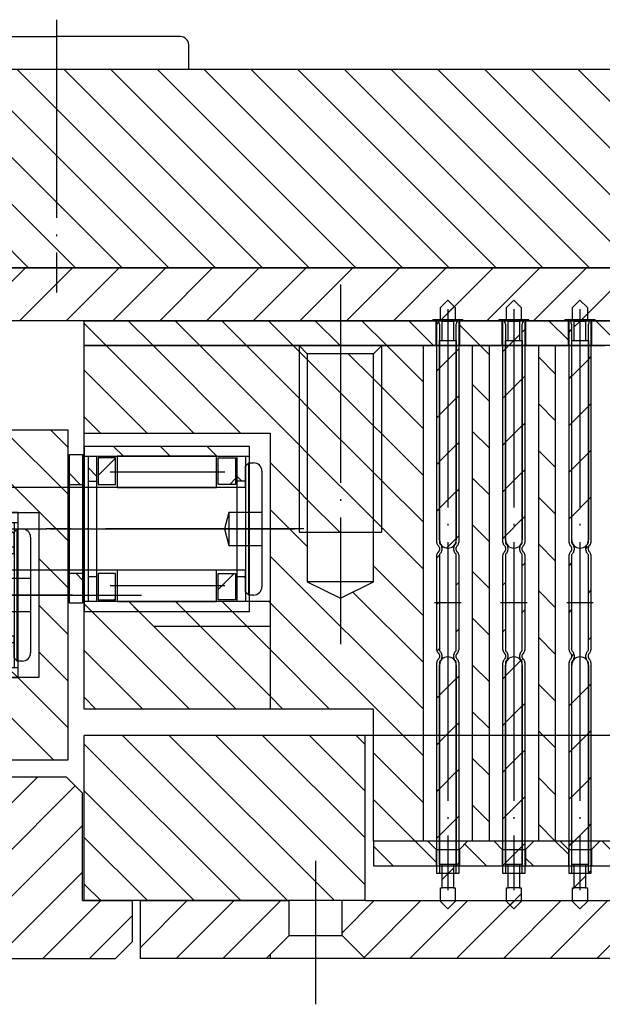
# Model space of a CAD drawing. Extents: x -1765 to 4890, y -3481 to 1222.
# Tile 57 of 98: x 2521 to 2556, y -2498 to -2439. Entities that reach past the tile are written whole.
import ezdxf

# ---------------------------------------------------------------- set-up
doc = ezdxf.new("R2010")
doc.units = 0
doc.linetypes.add('DASHED', pattern=[15, 7, -8])
doc.linetypes.add('DOT_CENTER', pattern=[14, 12, -1, 0, -1])
doc.layers.get('0').update_dxf_attribs({"linetype": 'CONTINUOUS'})
doc.layers.add('1', color=7, linetype='CONTINUOUS')
pattern_1 = [(135, (1e-14, 0), (-1.4142136, -1.4142136), [])]
pattern_2 = [(45, (1e-14, 0), (-1.4142136, 1.4142136), [])]
pattern_3 = [(45, (0, 0), (-1.4142136, 1.4142136), [])]
pattern_4 = [(135, (172.8809, 252.1394), (-1.4142136, -1.4142136), [])]
pattern_5 = [(135, (0, 0), (-1.4142136, -1.4142136), [])]
pattern_6 = [(135, (189.2647, 256.1394), (-1.4142136, -1.4142136), [])]

# ---------------------------------------------------------------- blocks, each defined once
blk = doc.blocks.new('BEARING1_T__S__24', base_point=(276.807, -508.984))
at = {"layer": '1', "linetype": 'CONTINUOUS'}
h = blk.add_hatch(dxfattribs=at)
h.set_pattern_fill('USER', color=1, scale=2, angle=45, pattern_type=0)
h.set_pattern_definition(pattern_2)
h.paths.add_polyline_path([(300.089, -498.984), (290.089, -498.984), (290.089, -499.584), (290.339, -499.584), (290.839, -499.584), (292.089, -499.584), (298.089, -499.584), (299.339, -499.584), (299.839, -499.584), (300.089, -499.584)])
h = blk.add_hatch(dxfattribs=at)
h.set_pattern_fill('USER', color=1, scale=2, angle=45, pattern_type=0)
h.set_pattern_definition(pattern_3)
h.paths.add_polyline_path([(290.839, -499.584), (290.839, -501.084), (290.339, -501.084), (290.339, -499.584)])
h = blk.add_hatch(dxfattribs=at)
h.set_pattern_fill('USER', color=1, scale=2, angle=135, pattern_type=0)
h.set_pattern_definition(pattern_1)
h.paths.add_polyline_path([(291.989, -499.684), (290.939, -499.684), (290.939, -501.284), (291.989, -501.284)])
h = blk.add_hatch(dxfattribs=at)
h.set_pattern_fill('USER', color=1, scale=2, angle=135, pattern_type=0)
h.set_pattern_definition(pattern_1)
h.paths.add_polyline_path([(299.239, -499.684), (298.189, -499.684), (298.189, -501.284), (299.239, -501.284)])
h = blk.add_hatch(dxfattribs=at)
h.set_pattern_fill('USER', color=1, scale=2, angle=45, pattern_type=0)
h.set_pattern_definition(pattern_2)
h.paths.add_polyline_path([(299.839, -499.584), (299.339, -499.584), (299.339, -501.084), (299.839, -501.084)])
h = blk.add_hatch(dxfattribs=at)
h.set_pattern_fill('USER', color=1, scale=2, angle=45, pattern_type=0)
h.set_pattern_definition(pattern_3)
h.paths.add_polyline_path([(290.839, -506.884), (290.839, -508.384), (290.339, -508.384), (290.339, -506.884)])
h = blk.add_hatch(dxfattribs=at)
h.set_pattern_fill('USER', color=1, scale=2, angle=135, pattern_type=0)
h.set_pattern_definition(pattern_1)
h.paths.add_polyline_path([(291.989, -506.684), (290.939, -506.684), (290.939, -508.284), (291.989, -508.284)])
h = blk.add_hatch(dxfattribs=at)
h.set_pattern_fill('USER', color=1, scale=2, angle=135, pattern_type=0)
h.set_pattern_definition(pattern_1)
h.paths.add_polyline_path([(299.239, -506.684), (298.189, -506.684), (298.189, -508.284), (299.239, -508.284)])
h = blk.add_hatch(dxfattribs=at)
h.set_pattern_fill('USER', color=1, scale=2, angle=45, pattern_type=0)
h.set_pattern_definition(pattern_2)
h.paths.add_polyline_path([(299.839, -506.884), (299.339, -506.884), (299.339, -508.384), (299.839, -508.384)])
h = blk.add_hatch(dxfattribs=at)
h.set_pattern_fill('USER', color=1, scale=2, angle=45, pattern_type=0)
h.set_pattern_definition(pattern_2)
h.paths.add_polyline_path([(298.089, -508.384), (292.089, -508.384), (290.839, -508.384), (290.339, -508.384), (290.089, -508.384), (290.089, -508.984), (300.089, -508.984), (300.089, -508.384), (299.839, -508.384), (299.339, -508.384)])
at = {"layer": '1', "color": 1, "linetype": 'CONTINUOUS'}
for p, q in [((290.089, -498.984), (300.089, -498.984)), ((290.089, -499.584), (290.089, -498.984)), ((300.089, -498.984), (300.089, -499.584)), ((290.089, -508.384), (290.089, -499.584)), ((290.339, -499.584), (290.089, -499.584)), ((290.339, -499.584), (290.339, -501.084)), ((290.839, -499.584), (290.339, -499.584)), ((290.839, -501.084), (290.839, -499.584)), ((292.089, -499.584), (290.839, -499.584)), ((290.939, -499.684), (290.939, -501.284)), ((291.989, -499.684), (290.939, -499.684)), ((291.989, -501.284), (291.989, -499.684)), ((292.089, -499.584), (298.089, -499.584)), ((292.089, -501.484), (292.089, -499.584)), ((298.089, -499.584), (292.089, -499.584)), ((299.339, -499.584), (298.089, -499.584)), ((298.089, -499.584), (298.089, -501.484)), ((298.189, -499.684), (299.239, -499.684)), ((298.189, -501.284), (298.189, -499.684)), ((299.239, -499.684), (299.239, -501.284)), ((299.839, -499.584), (299.339, -499.584)), ((299.339, -499.584), (299.339, -501.084)), ((299.839, -501.084), (299.839, -499.584)), ((300.089, -499.584), (299.839, -499.584)), ((300.089, -499.584), (300.089, -508.384)), ((290.339, -501.084), (290.839, -501.084)), ((290.339, -501.084), (290.339, -506.884)), ((290.839, -506.884), (290.839, -501.084)), ((299.339, -501.084), (299.339, -506.884)), ((299.839, -501.084), (299.339, -501.084)), ((299.839, -506.884), (299.839, -501.084)), ((290.939, -501.284), (291.989, -501.284)), ((298.089, -501.484), (292.089, -501.484)), ((299.239, -501.284), (298.189, -501.284)), ((292.089, -506.484), (298.089, -506.484)), ((292.089, -508.384), (292.089, -506.484)), ((298.089, -506.484), (298.089, -508.384)), ((290.339, -506.884), (290.839, -506.884)), ((290.339, -506.884), (290.339, -508.384)), ((290.839, -508.384), (290.839, -506.884)), ((290.939, -506.684), (290.939, -508.284)), ((291.989, -506.684), (290.939, -506.684)), ((291.989, -508.284), (291.989, -506.684)), ((298.189, -508.284), (298.189, -506.684)), ((298.189, -506.684), (299.239, -506.684)), ((299.239, -506.684), (299.239, -508.284)), ((299.339, -506.884), (299.339, -508.384)), ((299.339, -506.884), (299.839, -506.884)), ((299.839, -508.384), (299.839, -506.884)), ((290.939, -508.284), (291.989, -508.284)), ((299.239, -508.284), (298.189, -508.284)), ((290.089, -508.984), (290.089, -508.384)), ((290.089, -508.384), (290.339, -508.384)), ((290.339, -508.384), (290.839, -508.384)), ((290.839, -508.384), (292.089, -508.384)), ((298.089, -508.384), (292.089, -508.384)), ((292.089, -508.384), (298.089, -508.384)), ((298.089, -508.384), (299.339, -508.384)), ((299.339, -508.384), (299.839, -508.384)), ((299.839, -508.384), (300.089, -508.384)), ((300.089, -508.384), (300.089, -508.984)), ((300.089, -508.984), (290.089, -508.984))]:
    blk.add_line(p, q, dxfattribs=at)
at = {"layer": '1', "color": 1, "linetype": 'DOT_CENTER'}
for p, q in [((298.522, -500.534), (291.588, -500.534)), ((286.807, -503.984), (302.397, -503.984)), ((291.588, -507.434), (298.522, -507.434))]:
    blk.add_line(p, q, dxfattribs=at)
blk = doc.blocks.new('WASHER_CAMROLL__25', base_point=(2508.905, -2478.051))
at = {"layer": '1', "linetype": 'CONTINUOUS'}
h = blk.add_hatch(dxfattribs=at)
h.set_pattern_fill('USER', color=6, scale=2, angle=135, pattern_type=0)
h.set_pattern_definition(pattern_4)
h.paths.add_polyline_path([(2510.9, -2469.051), (2510.1, -2469.051), (2510.1, -2470.851), (2510.9, -2470.851)])
h = blk.add_hatch(dxfattribs=at)
h.set_pattern_fill('USER', color=6, scale=2, angle=135, pattern_type=0)
h.set_pattern_definition(pattern_4)
h.paths.add_polyline_path([(2510.9, -2476.251), (2510.1, -2476.251), (2510.1, -2478.051), (2510.9, -2478.051)])
at = {"layer": '1', "color": 6, "linetype": 'CONTINUOUS'}
for p, q in [((2510.1, -2470.851), (2510.1, -2469.051)), ((2510.1, -2469.051), (2510.9, -2469.051)), ((2510.9, -2469.051), (2510.9, -2470.851)), ((2510.1, -2476.251), (2510.1, -2470.851)), ((2510.1, -2470.851), (2510.9, -2470.851)), ((2510.9, -2470.851), (2510.9, -2476.251)), ((2510.9, -2476.251), (2510.1, -2476.251)), ((2510.1, -2478.051), (2510.1, -2476.251)), ((2510.9, -2476.251), (2510.9, -2478.051)), ((2510.9, -2478.051), (2510.1, -2478.051))]:
    blk.add_line(p, q, dxfattribs=at)
at = {"layer": '1', "color": 6, "linetype": 'DOT_CENTER'}
blk.add_line((2508.905, -2473.551), (2512.197, -2473.551), dxfattribs=at)
blk = doc.blocks.new('SHAFT_CAMROLL__26', base_point=(2496.478, -2477.551))
at = {"layer": '1', "color": 3, "linetype": 'CONTINUOUS'}
for p, q in [((2520.95, -2469.551), (2520.75, -2469.751)), ((2520.95, -2477.551), (2520.95, -2469.551)), ((2520.95, -2469.551), (2521.25, -2469.551)), ((2520.75, -2471.051), (2520.75, -2469.751)), ((2521.75, -2470.051), (2521.75, -2472.551)), ((2498.25, -2471.051), (2497.75, -2471.551)), ((2498.25, -2471.051), (2498.25, -2476.051)), ((2520.75, -2471.051), (2498.25, -2471.051)), ((2520.75, -2471.051), (2520.75, -2476.051)), ((2497.75, -2475.551), (2497.75, -2471.551)), ((2521.75, -2472.551), (2521.75, -2477.051)), ((2498.25, -2476.051), (2497.75, -2475.551)), ((2520.75, -2476.051), (2498.25, -2476.051)), ((2520.75, -2477.351), (2520.75, -2476.051)), ((2520.75, -2477.351), (2520.95, -2477.551)), ((2521.25, -2477.551), (2520.95, -2477.551))]:
    blk.add_line(p, q, dxfattribs=at)
at = {"layer": '1', "color": 3, "linetype": 'DASHED'}
for p, q in [((2519.75, -2472.551), (2519.482, -2473.551)), ((2519.75, -2472.551), (2519.75, -2473.551)), ((2521.75, -2472.551), (2519.75, -2472.551)), ((2519.482, -2473.551), (2519.75, -2474.551)), ((2519.75, -2473.551), (2519.75, -2474.551)), ((2519.75, -2474.551), (2521.75, -2474.551))]:
    blk.add_line(p, q, dxfattribs=at)
at = {"layer": '1', "color": 3, "linetype": 'DOT_CENTER'}
for p, q in [((2496.478, -2473.551), (2519.482, -2473.551)), ((2519.482, -2473.551), (2519.75, -2473.551)), ((2519.75, -2473.551), (2523.744, -2473.551))]:
    blk.add_line(p, q, dxfattribs=at)
at = {"layer": '1', "color": 3, "linetype": 'CONTINUOUS'}
for centre, start, end in [((2521.25, -2470.051), 0, 90), ((2521.25, -2477.051), -90, 0)]:
    blk.add_arc(centre, 0.5, start, end, dxfattribs=at)
at = {"layer": '1', "yscale": -1, "rotation": 180}
blk.add_blockref('BEARING1_T__S__24', (2534.283, -2478.551), dxfattribs=at)
at = {"layer": '1'}
blk.add_blockref('WASHER_CAMROLL__25', (2508.905, -2478.051), dxfattribs=at)
blk = doc.blocks.new('CAMROLL_ASSY__27', base_point=(2504.478, -2480.051))
at = {"layer": '1'}
blk.add_blockref('SHAFT_CAMROLL__26', (2496.478, -2477.551), dxfattribs=at)
blk = doc.blocks.new('WASHER_CAMROLL__30', base_point=(2522.905, -2474.051))
at = {"layer": '1', "linetype": 'CONTINUOUS'}
h = blk.add_hatch(dxfattribs=at)
h.set_pattern_fill('USER', color=6, scale=2, angle=135, pattern_type=0)
h.set_pattern_definition(pattern_6)
h.paths.add_polyline_path([(2524.9, -2465.051), (2524.1, -2465.051), (2524.1, -2466.851), (2524.9, -2466.851)])
h = blk.add_hatch(dxfattribs=at)
h.set_pattern_fill('USER', color=6, scale=2, angle=135, pattern_type=0)
h.set_pattern_definition(pattern_6)
h.paths.add_polyline_path([(2524.9, -2472.251), (2524.1, -2472.251), (2524.1, -2474.051), (2524.9, -2474.051)])
at = {"layer": '1', "color": 6, "linetype": 'CONTINUOUS'}
for p, q in [((2524.1, -2466.851), (2524.1, -2465.051)), ((2524.1, -2465.051), (2524.9, -2465.051)), ((2524.9, -2465.051), (2524.9, -2466.851)), ((2524.1, -2472.251), (2524.1, -2466.851)), ((2524.1, -2466.851), (2524.9, -2466.851)), ((2524.9, -2466.851), (2524.9, -2472.251)), ((2524.9, -2472.251), (2524.1, -2472.251)), ((2524.1, -2474.051), (2524.1, -2472.251)), ((2524.9, -2472.251), (2524.9, -2474.051)), ((2524.9, -2474.051), (2524.1, -2474.051))]:
    blk.add_line(p, q, dxfattribs=at)
at = {"layer": '1', "color": 6, "linetype": 'DOT_CENTER'}
blk.add_line((2522.905, -2469.551), (2526.197, -2469.551), dxfattribs=at)
blk = doc.blocks.new('SHAFT_CAMROLL__31', base_point=(2510.478, -2473.551))
at = {"layer": '1', "color": 3, "linetype": 'CONTINUOUS'}
for p, q in [((2534.95, -2465.551), (2534.75, -2465.751)), ((2534.95, -2473.551), (2534.95, -2465.551)), ((2534.95, -2465.551), (2535.25, -2465.551)), ((2534.75, -2467.051), (2534.75, -2465.751)), ((2535.75, -2466.051), (2535.75, -2468.551)), ((2512.25, -2467.051), (2511.75, -2467.551)), ((2512.25, -2467.051), (2512.25, -2472.051)), ((2534.75, -2467.051), (2512.25, -2467.051)), ((2534.75, -2467.051), (2534.75, -2472.051)), ((2511.75, -2471.551), (2511.75, -2467.551)), ((2535.75, -2468.551), (2535.75, -2473.051)), ((2512.25, -2472.051), (2511.75, -2471.551)), ((2534.75, -2472.051), (2512.25, -2472.051)), ((2534.75, -2473.351), (2534.75, -2472.051)), ((2534.75, -2473.351), (2534.95, -2473.551)), ((2535.25, -2473.551), (2534.95, -2473.551))]:
    blk.add_line(p, q, dxfattribs=at)
at = {"layer": '1', "color": 3, "linetype": 'DASHED'}
for p, q in [((2533.75, -2468.551), (2533.482, -2469.551)), ((2533.75, -2468.551), (2533.75, -2469.551)), ((2535.75, -2468.551), (2533.75, -2468.551)), ((2533.482, -2469.551), (2533.75, -2470.551)), ((2533.75, -2469.551), (2533.75, -2470.551)), ((2533.75, -2470.551), (2535.75, -2470.551))]:
    blk.add_line(p, q, dxfattribs=at)
at = {"layer": '1', "color": 3, "linetype": 'DOT_CENTER'}
for p, q in [((2510.728, -2469.551), (2533.482, -2469.551)), ((2533.482, -2469.551), (2533.75, -2469.551)), ((2533.75, -2469.551), (2537.744, -2469.551))]:
    blk.add_line(p, q, dxfattribs=at)
at = {"layer": '1', "color": 3, "linetype": 'CONTINUOUS'}
for centre, start, end in [((2535.25, -2466.051), 0, 90), ((2535.25, -2473.051), -90, 0)]:
    blk.add_arc(centre, 0.5, start, end, dxfattribs=at)
at = {"layer": '1', "yscale": -1, "rotation": 180}
blk.add_blockref('BEARING1_T__S__24', (2548.283, -2474.551), dxfattribs=at)
at = {"layer": '1'}
blk.add_blockref('WASHER_CAMROLL__30', (2522.905, -2474.051), dxfattribs=at)
blk = doc.blocks.new('CAMROLL_ASSY__32', base_point=(2518.478, -2476.051))
at = {"layer": '1'}
blk.add_blockref('SHAFT_CAMROLL__31', (2510.478, -2473.551), dxfattribs=at)
blk = doc.blocks.new('LOCKRING_S', base_point=(2410.704, -2483.551))
at = {"layer": '1', "linetype": 'CONTINUOUS'}
h = blk.add_hatch(dxfattribs=at)
h.set_pattern_fill('USER', color=2, scale=2, angle=135, pattern_type=0)
h.set_pattern_definition(pattern_5)
h.paths.add_polyline_path([(2524, -2463.551), (2511, -2463.551), (2511, -2468.551), (2522.25, -2468.551), (2522.25, -2478.551), (2511, -2478.551), (2511, -2483.551), (2524, -2483.551)])
at = {"layer": '1', "color": 2, "linetype": 'CONTINUOUS'}
for p, q in [((2511, -2463.551), (2524, -2463.551)), ((2524, -2463.551), (2524, -2483.551)), ((2511, -2468.551), (2522.25, -2468.551)), ((2522.25, -2468.551), (2522.25, -2478.551)), ((2522.25, -2478.551), (2511, -2478.551)), ((2524, -2483.551), (2511, -2483.551))]:
    blk.add_line(p, q, dxfattribs=at)
at = {"layer": '1', "color": 2, "linetype": 'DOT_CENTER'}
blk.add_line((2507.228, -2473.551), (2528.455, -2473.551), dxfattribs=at)
at = {"layer": '1'}
blk.add_blockref('CAMROLL_ASSY__32', (2518.478, -2476.051), dxfattribs=at)
blk = doc.blocks.new('PC_S', base_point=(2530, -2495.051))
at = {"layer": '1', "linetype": 'CONTINUOUS'}
h = blk.add_hatch(dxfattribs=at)
h.set_pattern_fill('USER', color=1, scale=2, angle=45, pattern_type=0)
h.set_pattern_definition(pattern_3)
h.paths.add_polyline_path([(2537.4, -2492.051), (2537.4, -2494.151), (2536.25, -2495.301), (2536, -2495.551), (2528.4, -2495.551), (2528.4, -2492.051)])
h = blk.add_hatch(dxfattribs=at)
h.set_pattern_fill('USER', color=1, scale=2, angle=45, pattern_type=0)
h.set_pattern_definition(pattern_3)
h.paths.add_polyline_path([(2561.4, -2492.051), (2561.4, -2494.151), (2560, -2495.551), (2542, -2495.551), (2540.6, -2494.151), (2540.6, -2492.051), (2542, -2492.051)])
at = {"layer": '1', "color": 1, "linetype": 'DOT_CENTER'}
blk.add_line((2539, -2489.642), (2539, -2498.324), dxfattribs=at)
at = {"layer": '1', "color": 1, "linetype": 'CONTINUOUS'}
for p, q in [((2528.4, -2492.051), (2537.4, -2492.051)), ((2528.4, -2495.551), (2528.4, -2492.051)), ((2540.6, -2492.051), (2537.4, -2492.051)), ((2537.4, -2494.151), (2537.4, -2492.051)), ((2542, -2492.051), (2540.6, -2492.051)), ((2540.6, -2494.151), (2540.6, -2492.051)), ((2542, -2492.051), (2561.4, -2492.051)), ((2536.25, -2495.301), (2537.4, -2494.151)), ((2537.4, -2494.151), (2540.6, -2494.151)), ((2540.6, -2494.151), (2542, -2495.551)), ((2536, -2495.551), (2536.25, -2495.301)), ((2536.25, -2495.301), (2536.25, -2495.551)), ((2536, -2495.551), (2528.4, -2495.551)), ((2536.25, -2495.551), (2536, -2495.551)), ((2542, -2495.551), (2536.25, -2495.551)), ((2560, -2495.551), (2542, -2495.551))]:
    blk.add_line(p, q, dxfattribs=at)
blk = doc.blocks.new('PC_STIFF_S__33', base_point=(2525, -2501.758))
at = {"layer": '1', "linetype": 'CONTINUOUS'}
h = blk.add_hatch(dxfattribs=at)
h.set_pattern_fill('USER', color=5, scale=2, angle=135, pattern_type=0)
h.set_pattern_definition(pattern_5)
h.paths.add_polyline_path([(2542, -2482.051), (2542, -2492.051), (2528.4, -2492.051), (2525, -2492.051), (2525, -2482.051)])
at = {"layer": '1', "color": 5, "linetype": 'CONTINUOUS'}
for p, q in [((2542, -2482.051), (2525, -2482.051)), ((2525, -2492.051), (2525, -2482.051)), ((2583.75, -2482.051), (2542, -2482.051)), ((2542, -2492.051), (2542, -2482.051)), ((2528.4, -2492.051), (2525, -2492.051)), ((2542, -2492.051), (2528.4, -2492.051)), ((2542, -2492.051), (2583.75, -2492.051))]:
    blk.add_line(p, q, dxfattribs=at)
at = {"layer": '1'}
blk.add_blockref('PC_S', (2530, -2495.051), dxfattribs=at)
blk = doc.blocks.new('RI_2010_12_5', base_point=(2630, -2249.617))
at = {"layer": '1', "linetype": 'CONTINUOUS'}
h = blk.add_hatch(dxfattribs=at)
h.set_pattern_fill('USER', color=4, scale=2, angle=45, pattern_type=0)
h.set_pattern_definition([(45, (6e-14, 435.158), (-1.4142136, 1.4142136), [])])
h.paths.add_polyline_path([(2506.5, -2486.551), (2505.75, -2486.551), (2505.75, -2490.551), (2507.5, -2490.551), (2507.5, -2495.551), (2510, -2495.551), (2526.9, -2495.551), (2527.9, -2494.551), (2527.9, -2492.051), (2524.9, -2492.051), (2524.9, -2485.551), (2523.9, -2484.551), (2510, -2484.551), (2510, -2476.051), (2510, -2471.051), (2510, -2466.051), (2509.5, -2465.551), (2506.5, -2465.551)])
at = {"layer": '1', "color": 4, "linetype": 'CONTINUOUS'}
for p, q in [((2510, -2484.551), (2523.9, -2484.551)), ((2524.9, -2485.551), (2523.9, -2484.551)), ((2524.9, -2492.051), (2524.9, -2485.551)), ((2524.9, -2492.051), (2527.9, -2492.051)), ((2527.9, -2492.051), (2527.9, -2494.551)), ((2526.9, -2495.551), (2527.9, -2494.551)), ((2510, -2495.551), (2526.9, -2495.551))]:
    blk.add_line(p, q, dxfattribs=at)
blk = doc.blocks.new('RI_ASSY_S', base_point=(2464.9, -2508.833))
blk.add_blockref('RI_2010_12_5', (2630, -2249.617))
at = {"layer": '1'}
for name, p in [('LOCKRING_S', (2410.704, -2483.551)), ('CAMROLL_ASSY__27', (2504.478, -2480.051)), ('PC_STIFF_S__33', (2525, -2501.758))]:
    blk.add_blockref(name, p, dxfattribs=at)
blk = doc.blocks.new('DUTBD__34', base_point=(2485.22, -2456.951))
at = {"layer": '1', "linetype": 'CONTINUOUS'}
h = blk.add_hatch(dxfattribs=at)
h.set_pattern_fill('USER', color=3, scale=2, angle=45, pattern_type=0)
h.set_pattern_definition(pattern_3)
h.paths.add_polyline_path([(2582, -2453.751), (2485.22, -2453.751), (2485.22, -2456.951), (2582, -2456.951)])
at = {"layer": '1', "color": 3, "linetype": 'CONTINUOUS'}
for p, q in [((2485.22, -2453.751), (2582, -2453.751)), ((2582, -2456.951), (2485.22, -2456.951))]:
    blk.add_line(p, q, dxfattribs=at)
blk = doc.blocks.new('ISOLATOR2_S', base_point=(2530, -2489.951))
at = {"layer": '1', "linetype": 'CONTINUOUS'}
h = blk.add_hatch(dxfattribs=at)
h.set_pattern_fill('USER', color=1, scale=2, angle=135, pattern_type=0)
h.set_pattern_definition(pattern_5)
h.paths.add_polyline_path([(2545.8, -2488.451), (2546.3, -2488.951), (2546.3, -2489.951), (2542.5, -2489.951), (2542.5, -2488.451)])
h = blk.add_hatch(dxfattribs=at)
h.set_pattern_fill('USER', color=1, scale=2, angle=135, pattern_type=0)
h.set_pattern_definition(pattern_5)
h.paths.add_polyline_path([(2549.8, -2488.451), (2550.3, -2488.951), (2550.3, -2489.951), (2547.7, -2489.951), (2547.7, -2488.951), (2548.2, -2488.451)])
h = blk.add_hatch(dxfattribs=at)
h.set_pattern_fill('USER', color=1, scale=2, angle=135, pattern_type=0)
h.set_pattern_definition(pattern_5)
h.paths.add_polyline_path([(2553.8, -2488.451), (2554.3, -2488.951), (2554.3, -2489.951), (2551.7, -2489.951), (2551.7, -2488.951), (2552.2, -2488.451)])
h = blk.add_hatch(dxfattribs=at)
h.set_pattern_fill('USER', color=1, scale=2, angle=135, pattern_type=0)
h.set_pattern_definition(pattern_5)
h.paths.add_polyline_path([(2557.8, -2488.451), (2558.3, -2488.951), (2558.3, -2489.951), (2555.7, -2489.951), (2555.7, -2488.951), (2556.2, -2488.451)])
at = {"layer": '1', "color": 1, "linetype": 'CONTINUOUS'}
for p, q in [((2545.8, -2488.451), (2542.5, -2488.451)), ((2542.5, -2488.451), (2542.5, -2489.951)), ((2548.2, -2488.451), (2545.8, -2488.451)), ((2545.8, -2488.451), (2546.3, -2488.951)), ((2548.2, -2488.451), (2547.7, -2488.951)), ((2549.8, -2488.451), (2548.2, -2488.451)), ((2552.2, -2488.451), (2549.8, -2488.451)), ((2549.8, -2488.451), (2550.3, -2488.951)), ((2552.2, -2488.451), (2551.7, -2488.951)), ((2553.8, -2488.451), (2552.2, -2488.451)), ((2556.2, -2488.451), (2553.8, -2488.451)), ((2553.8, -2488.451), (2554.3, -2488.951)), ((2556.2, -2488.451), (2555.7, -2488.951)), ((2557.8, -2488.451), (2556.2, -2488.451)), ((2546.3, -2488.951), (2546.3, -2489.951)), ((2546.3, -2488.951), (2547.7, -2488.951)), ((2547.7, -2488.951), (2547.7, -2489.951)), ((2550.3, -2488.951), (2550.3, -2489.951)), ((2550.3, -2488.951), (2551.7, -2488.951)), ((2551.7, -2488.951), (2551.7, -2489.951)), ((2554.3, -2488.951), (2554.3, -2489.951)), ((2554.3, -2488.951), (2555.7, -2488.951)), ((2555.7, -2488.951), (2555.7, -2489.951)), ((2542.5, -2489.951), (2546.3, -2489.951)), ((2546.3, -2489.951), (2547.7, -2489.951)), ((2547.7, -2489.951), (2550.3, -2489.951)), ((2550.3, -2489.951), (2551.7, -2489.951)), ((2551.7, -2489.951), (2554.3, -2489.951)), ((2554.3, -2489.951), (2555.7, -2489.951)), ((2555.7, -2489.951), (2558.3, -2489.951))]:
    blk.add_line(p, q, dxfattribs=at)
blk = doc.blocks.new('ISOLATOR1_S', base_point=(2525, -2458.451))
at = {"layer": '1', "linetype": 'CONTINUOUS'}
h = blk.add_hatch(dxfattribs=at)
h.set_pattern_fill('USER', color=1, scale=2, angle=135, pattern_type=0)
h.set_pattern_definition(pattern_5)
h.paths.add_polyline_path([(2546.3, -2456.951), (2546.3, -2458.451), (2525, -2458.451), (2525, -2456.951)])
h = blk.add_hatch(dxfattribs=at)
h.set_pattern_fill('USER', color=1, scale=2, angle=135, pattern_type=0)
h.set_pattern_definition(pattern_5)
h.paths.add_polyline_path([(2550.3, -2456.951), (2550.3, -2458.451), (2547.7, -2458.451), (2547.7, -2456.951)])
h = blk.add_hatch(dxfattribs=at)
h.set_pattern_fill('USER', color=1, scale=2, angle=135, pattern_type=0)
h.set_pattern_definition(pattern_5)
h.paths.add_polyline_path([(2554.3, -2456.951), (2554.3, -2458.451), (2551.7, -2458.451), (2551.7, -2456.951)])
h = blk.add_hatch(dxfattribs=at)
h.set_pattern_fill('USER', color=1, scale=2, angle=135, pattern_type=0)
h.set_pattern_definition(pattern_5)
h.paths.add_polyline_path([(2558.3, -2456.951), (2558.3, -2458.451), (2555.7, -2458.451), (2555.7, -2456.951)])
at = {"layer": '1', "color": 1, "linetype": 'CONTINUOUS'}
for p, q in [((2525, -2456.951), (2546.3, -2456.951)), ((2525, -2458.451), (2525, -2456.951)), ((2546.3, -2456.951), (2547.7, -2456.951)), ((2546.3, -2458.451), (2546.3, -2456.951)), ((2547.7, -2456.951), (2550.3, -2456.951)), ((2547.7, -2456.951), (2547.7, -2458.451)), ((2550.3, -2456.951), (2551.7, -2456.951)), ((2550.3, -2458.451), (2550.3, -2456.951)), ((2551.7, -2456.951), (2554.3, -2456.951)), ((2551.7, -2456.951), (2551.7, -2458.451)), ((2554.3, -2456.951), (2555.7, -2456.951)), ((2554.3, -2458.451), (2554.3, -2456.951)), ((2555.7, -2456.951), (2558.3, -2456.951)), ((2555.7, -2456.951), (2555.7, -2458.451)), ((2546.3, -2458.451), (2525, -2458.451)), ((2547.7, -2458.451), (2546.3, -2458.451)), ((2550.3, -2458.451), (2547.7, -2458.451)), ((2551.7, -2458.451), (2550.3, -2458.451)), ((2554.3, -2458.451), (2551.7, -2458.451)), ((2555.7, -2458.451), (2554.3, -2458.451)), ((2558.3, -2458.451), (2555.7, -2458.451))]:
    blk.add_line(p, q, dxfattribs=at)
blk = doc.blocks.new('POGO__S__35', base_point=(-479.677, -427.198))
at = {"layer": '1', "linetype": 'CONTINUOUS'}
h = blk.add_hatch(dxfattribs=at)
h.set_pattern_fill('USER', color=1, scale=2, angle=45, pattern_type=0)
h.set_pattern_definition(pattern_3)
h.paths.add_polyline_path([(-478.833, -428.568), (-479.519, -428.568), (-479.626, -428.568), (-479.626, -427.748), (-479.176, -427.298), (-478.726, -427.748), (-478.726, -428.568)])
h = blk.add_hatch(dxfattribs=at)
h.set_pattern_fill('USER', color=1, scale=2, angle=45, pattern_type=0)
h.set_pattern_definition(pattern_3)
h.paths.add_polyline_path([(-478.833, -429.738), (-479.519, -429.738), (-479.519, -428.568), (-478.833, -428.568)])
h = blk.add_hatch(dxfattribs=at)
h.set_pattern_fill('USER', color=1, scale=2, angle=45, pattern_type=0)
h.set_pattern_definition(pattern_3)
edge = h.paths.add_edge_path()
edge.add_arc((-479.167, -441.807), 0.501, 270, 360, ccw=False)
edge.add_line((-479.167, -442.308), (-479.176, -442.308))
edge.add_arc((-479.176, -441.807), 0.501, 540, 270, ccw=False)
edge.add_line((-479.677, -441.807), (-479.677, -429.738))
edge.add_line((-479.677, -429.738), (-479.519, -429.738))
edge.add_line((-479.519, -429.738), (-478.833, -429.738))
edge.add_line((-478.833, -429.738), (-478.666, -429.738))
edge.add_line((-478.666, -429.738), (-478.666, -441.807))
at = {"layer": '1', "color": 7, "linetype": 'CONTINUOUS'}
for p, q in [((-479.176, -427.298), (-479.626, -427.748)), ((-478.726, -427.748), (-479.176, -427.298)), ((-479.626, -428.568), (-479.626, -427.748)), ((-478.726, -427.748), (-478.726, -428.568)), ((-479.519, -428.568), (-479.626, -428.568)), ((-479.519, -428.568), (-478.833, -428.568)), ((-479.519, -429.738), (-479.519, -428.568)), ((-478.833, -428.568), (-478.833, -429.738)), ((-478.726, -428.568), (-478.833, -428.568)), ((-479.677, -441.807), (-479.677, -429.738)), ((-479.677, -429.738), (-479.519, -429.738)), ((-479.519, -429.738), (-478.833, -429.738)), ((-478.833, -429.738), (-478.666, -429.738)), ((-478.666, -429.738), (-478.666, -441.807)), ((-479.167, -442.308), (-479.176, -442.308))]:
    blk.add_line(p, q, dxfattribs=at)
for centre, start, end in [((-479.176, -441.807), 180, -90), ((-479.167, -441.807), -90, 0)]:
    blk.add_arc(centre, 0.501, start, end, dxfattribs=at)
blk = doc.blocks.new('POGO__S__36', base_point=(-479.677, -463.998))
at = {"layer": '1', "linetype": 'CONTINUOUS'}
h = blk.add_hatch(dxfattribs=at)
h.set_pattern_fill('USER', color=1, scale=2, angle=45, pattern_type=0)
h.set_pattern_definition(pattern_3)
edge = h.paths.add_edge_path()
edge.add_arc((-479.167, -449.389), 0.501, 0, 90)
edge.add_line((-479.167, -448.888), (-479.176, -448.888))
edge.add_arc((-479.176, -449.389), 0.501, 90, 180)
edge.add_line((-479.677, -449.389), (-479.677, -461.458))
edge.add_line((-479.677, -461.458), (-479.519, -461.458))
edge.add_line((-479.519, -461.458), (-478.833, -461.458))
edge.add_line((-478.833, -461.458), (-478.666, -461.458))
edge.add_line((-478.666, -461.458), (-478.666, -449.389))
h = blk.add_hatch(dxfattribs=at)
h.set_pattern_fill('USER', color=1, scale=2, angle=45, pattern_type=0)
h.set_pattern_definition(pattern_3)
h.paths.add_polyline_path([(-478.833, -461.458), (-479.519, -461.458), (-479.519, -462.878), (-478.833, -462.878)])
h = blk.add_hatch(dxfattribs=at)
h.set_pattern_fill('USER', color=1, scale=2, angle=45, pattern_type=0)
h.set_pattern_definition(pattern_3)
h.paths.add_polyline_path([(-478.833, -462.878), (-479.519, -462.878), (-479.626, -462.878), (-479.626, -463.698), (-479.176, -464.148), (-478.726, -463.698), (-478.726, -462.878)])
at = {"layer": '1', "color": 7, "linetype": 'CONTINUOUS'}
for p, q in [((-479.176, -448.888), (-479.167, -448.888)), ((-479.677, -461.458), (-479.677, -449.389)), ((-478.666, -449.389), (-478.666, -461.458)), ((-479.519, -461.458), (-479.677, -461.458)), ((-479.519, -462.878), (-479.519, -461.458)), ((-478.833, -461.458), (-479.519, -461.458)), ((-478.833, -461.458), (-478.833, -462.878)), ((-478.666, -461.458), (-478.833, -461.458)), ((-479.626, -462.878), (-479.519, -462.878)), ((-479.626, -463.698), (-479.626, -462.878)), ((-478.833, -462.878), (-479.519, -462.878)), ((-478.833, -462.878), (-478.726, -462.878)), ((-478.726, -462.878), (-478.726, -463.698)), ((-479.626, -463.698), (-479.176, -464.148)), ((-479.176, -464.148), (-478.726, -463.698))]:
    blk.add_line(p, q, dxfattribs=at)
for centre, start, end in [((-479.176, -449.389), 90, 180), ((-479.167, -449.389), 0, 90)]:
    blk.add_arc(centre, 0.501, start, end, dxfattribs=at)
blk = doc.blocks.new('SIGNAL_POGO_S__S', base_point=(-480.086, -458.109))
at = {"layer": '1', "linetype": 'CONTINUOUS'}
h = blk.add_hatch(dxfattribs=at)
h.set_pattern_fill('USER', color=6, scale=2, angle=45, pattern_type=0)
h.set_pattern_definition(pattern_3)
edge = h.paths.add_edge_path()
edge.add_arc((-479.786, -448.768), 0.25, 0, 45)
edge.add_line((-479.609, -448.591), (-479.656, -448.544))
edge.add_arc((-479.586, -448.473), 0.1, 540, 225, ccw=False)
edge.add_line((-479.686, -448.473), (-479.686, -442.723))
edge.add_arc((-479.586, -442.723), 0.1, 495, 540, ccw=False)
edge.add_line((-479.656, -442.652), (-479.609, -442.605))
edge.add_arc((-479.786, -442.428), 0.25, -45, 0)
edge.add_line((-479.536, -442.428), (-479.536, -442.268))
edge.add_arc((-479.786, -442.268), 0.25, 0, 45)
edge.add_line((-479.609, -442.091), (-479.656, -442.044))
edge.add_arc((-479.586, -441.973), 0.1, 540, 225, ccw=False)
edge.add_line((-479.686, -441.973), (-479.686, -428.748))
edge.add_arc((-479.936, -428.748), 0.25, 0, 90)
edge.add_line((-479.936, -428.498), (-480.086, -428.498))
edge.add_line((-480.086, -428.498), (-480.086, -428.548))
edge.add_line((-480.086, -428.548), (-479.936, -428.548))
edge.add_arc((-479.936, -428.648), 0.1, 360, 450, ccw=False)
edge.add_line((-479.836, -428.648), (-479.836, -441.973))
edge.add_arc((-479.586, -441.973), 0.25, 180, -135)
edge.add_line((-479.762, -442.15), (-479.715, -442.197))
edge.add_arc((-479.786, -442.268), 0.1, 360, 405, ccw=False)
edge.add_line((-479.686, -442.268), (-479.686, -442.428))
edge.add_arc((-479.786, -442.428), 0.1, 315, 360, ccw=False)
edge.add_line((-479.715, -442.499), (-479.762, -442.546))
edge.add_arc((-479.586, -442.723), 0.25, 135, 180)
edge.add_line((-479.836, -442.723), (-479.836, -448.473))
edge.add_arc((-479.586, -448.473), 0.25, 180, -135)
edge.add_line((-479.762, -448.65), (-479.715, -448.697))
edge.add_arc((-479.786, -448.768), 0.1, 360, 405, ccw=False)
edge.add_line((-479.686, -448.768), (-479.686, -448.928))
edge.add_arc((-479.786, -448.928), 0.1, 315, 360, ccw=False)
edge.add_line((-479.715, -448.999), (-479.762, -449.046))
edge.add_arc((-479.586, -449.223), 0.25, 135, 180)
edge.add_line((-479.836, -449.223), (-479.836, -461.998))
edge.add_line((-479.836, -461.998), (-479.686, -461.998))
edge.add_line((-479.686, -461.998), (-479.686, -449.223))
edge.add_arc((-479.586, -449.223), 0.1, 495, 540, ccw=False)
edge.add_line((-479.656, -449.152), (-479.609, -449.105))
edge.add_arc((-479.786, -448.928), 0.25, -45, 0)
edge.add_line((-479.536, -448.928), (-479.536, -448.768))
h = blk.add_hatch(dxfattribs=at)
h.set_pattern_fill('USER', color=6, scale=2, angle=45, pattern_type=0)
h.set_pattern_definition(pattern_3)
edge = h.paths.add_edge_path()
edge.add_line((-478.695, -448.544), (-478.742, -448.591))
edge.add_arc((-478.566, -448.768), 0.25, 135, 180)
edge.add_line((-478.816, -448.768), (-478.816, -448.928))
edge.add_arc((-478.566, -448.928), 0.25, 180, -135)
edge.add_line((-478.742, -449.105), (-478.695, -449.152))
edge.add_arc((-478.766, -449.223), 0.1, 360, 405, ccw=False)
edge.add_line((-478.666, -449.223), (-478.666, -461.998))
edge.add_line((-478.666, -461.998), (-478.516, -461.998))
edge.add_line((-478.516, -461.998), (-478.516, -449.223))
edge.add_arc((-478.766, -449.223), 0.25, 0, 45)
edge.add_line((-478.589, -449.046), (-478.636, -448.999))
edge.add_arc((-478.566, -448.928), 0.1, 540, 225, ccw=False)
edge.add_line((-478.666, -448.928), (-478.666, -448.768))
edge.add_arc((-478.566, -448.768), 0.1, 495, 540, ccw=False)
edge.add_line((-478.636, -448.697), (-478.589, -448.65))
edge.add_arc((-478.766, -448.473), 0.25, -45, 0)
edge.add_line((-478.516, -448.473), (-478.516, -442.723))
edge.add_arc((-478.766, -442.723), 0.25, 0, 45)
edge.add_line((-478.589, -442.546), (-478.636, -442.499))
edge.add_arc((-478.566, -442.428), 0.1, 540, 225, ccw=False)
edge.add_line((-478.666, -442.428), (-478.666, -442.268))
edge.add_arc((-478.566, -442.268), 0.1, 495, 540, ccw=False)
edge.add_line((-478.636, -442.197), (-478.589, -442.15))
edge.add_arc((-478.766, -441.973), 0.25, -45, 0)
edge.add_line((-478.516, -441.973), (-478.516, -428.648))
edge.add_arc((-478.416, -428.648), 0.1, 450, 540, ccw=False)
edge.add_line((-478.416, -428.548), (-478.266, -428.548))
edge.add_line((-478.266, -428.548), (-478.266, -428.498))
edge.add_line((-478.266, -428.498), (-478.416, -428.498))
edge.add_arc((-478.416, -428.748), 0.25, 90, 180)
edge.add_line((-478.666, -428.748), (-478.666, -441.973))
edge.add_arc((-478.766, -441.973), 0.1, 315, 360, ccw=False)
edge.add_line((-478.695, -442.044), (-478.742, -442.091))
edge.add_arc((-478.566, -442.268), 0.25, 135, 180)
edge.add_line((-478.816, -442.268), (-478.816, -442.428))
edge.add_arc((-478.566, -442.428), 0.25, 180, -135)
edge.add_line((-478.742, -442.605), (-478.695, -442.652))
edge.add_arc((-478.766, -442.723), 0.1, 360, 405, ccw=False)
edge.add_line((-478.666, -442.723), (-478.666, -448.473))
edge.add_arc((-478.766, -448.473), 0.1, 315, 360, ccw=False)
at = {"layer": '1', "color": 6, "linetype": 'DOT_CENTER'}
for p, q in [((-479.176, -427.847), (-479.176, -445.598)), ((-479.979, -445.598), (-479.176, -445.598)), ((-479.176, -445.598), (-479.176, -463.009)), ((-479.176, -445.598), (-478.372, -445.598))]:
    blk.add_line(p, q, dxfattribs=at)
at = {"layer": '1', "color": 6, "linetype": 'CONTINUOUS'}
for p, q in [((-480.086, -428.548), (-480.086, -428.498)), ((-480.086, -428.498), (-479.936, -428.498)), ((-479.936, -428.498), (-480.086, -428.498)), ((-478.416, -428.498), (-479.936, -428.498)), ((-478.266, -428.498), (-478.416, -428.498)), ((-478.416, -428.498), (-478.266, -428.498)), ((-478.266, -428.498), (-478.266, -428.548)), ((-479.936, -428.548), (-480.086, -428.548)), ((-479.836, -441.973), (-479.836, -428.648)), ((-479.686, -428.748), (-479.686, -441.973)), ((-478.666, -441.973), (-478.666, -428.748)), ((-478.516, -428.648), (-478.516, -441.973)), ((-478.266, -428.548), (-478.416, -428.548)), ((-479.762, -442.15), (-479.715, -442.197)), ((-479.656, -442.044), (-479.609, -442.091)), ((-478.742, -442.091), (-478.695, -442.044)), ((-478.589, -442.15), (-478.636, -442.197)), ((-479.836, -448.473), (-479.836, -442.723)), ((-479.715, -442.499), (-479.762, -442.546)), ((-479.686, -442.268), (-479.686, -442.428)), ((-479.686, -442.723), (-479.686, -448.473)), ((-479.609, -442.605), (-479.656, -442.652)), ((-479.536, -442.268), (-479.536, -442.428)), ((-478.816, -442.428), (-478.816, -442.268)), ((-478.695, -442.652), (-478.742, -442.605)), ((-478.666, -442.428), (-478.666, -442.268)), ((-478.666, -448.473), (-478.666, -442.723)), ((-478.589, -442.546), (-478.636, -442.499)), ((-478.516, -442.723), (-478.516, -448.473)), ((-479.762, -448.65), (-479.715, -448.697)), ((-479.686, -448.768), (-479.686, -448.928)), ((-479.656, -448.544), (-479.609, -448.591)), ((-479.536, -448.768), (-479.536, -448.928)), ((-478.816, -448.928), (-478.816, -448.768)), ((-478.742, -448.591), (-478.695, -448.544)), ((-478.666, -448.928), (-478.666, -448.768)), ((-478.589, -448.65), (-478.636, -448.697)), ((-479.836, -461.998), (-479.836, -449.223)), ((-479.715, -448.999), (-479.762, -449.046)), ((-479.686, -449.223), (-479.686, -461.998)), ((-479.609, -449.105), (-479.656, -449.152)), ((-478.695, -449.152), (-478.742, -449.105)), ((-478.666, -461.998), (-478.666, -449.223)), ((-478.589, -449.046), (-478.636, -448.999)), ((-478.516, -449.223), (-478.516, -461.998)), ((-479.686, -461.998), (-479.836, -461.998)), ((-478.666, -461.998), (-479.686, -461.998)), ((-478.516, -461.998), (-478.666, -461.998))]:
    blk.add_line(p, q, dxfattribs=at)
for centre, radius, start, end in [((-479.936, -428.748), 0.25, 0, 90), ((-478.416, -428.748), 0.25, 90, 180), ((-479.936, -428.648), 0.1, 0, 90), ((-478.416, -428.648), 0.1, 90, 180), ((-479.586, -441.973), 0.25, 180, -135), ((-479.786, -442.268), 0.1, 0, 45), ((-479.586, -441.973), 0.1, 180, -135), ((-479.786, -442.268), 0.25, 0, 45), ((-478.566, -442.268), 0.25, 135, 180), ((-478.766, -441.973), 0.1, -45, 0), ((-478.566, -442.268), 0.1, 135, 180), ((-478.766, -441.973), 0.25, -45, 0), ((-479.586, -442.723), 0.25, 135, 180), ((-479.786, -442.428), 0.1, -45, 0), ((-479.586, -442.723), 0.1, 135, 180), ((-479.786, -442.428), 0.25, -45, 0), ((-478.566, -442.428), 0.25, 180, -135), ((-478.766, -442.723), 0.1, 0, 45), ((-478.566, -442.428), 0.1, 180, -135), ((-478.766, -442.723), 0.25, 0, 45), ((-479.586, -448.473), 0.25, 180, -135), ((-479.786, -448.768), 0.1, 0, 45), ((-479.586, -448.473), 0.1, 180, -135), ((-479.786, -448.768), 0.25, 0, 45), ((-478.566, -448.768), 0.25, 135, 180), ((-478.766, -448.473), 0.1, -45, 0), ((-478.566, -448.768), 0.1, 135, 180), ((-478.766, -448.473), 0.25, -45, 0), ((-479.586, -449.223), 0.25, 135, 180), ((-479.786, -448.928), 0.1, -45, 0), ((-479.586, -449.223), 0.1, 135, 180), ((-479.786, -448.928), 0.25, -45, 0), ((-478.566, -448.928), 0.25, 180, -135), ((-478.766, -449.223), 0.1, 0, 45), ((-478.566, -448.928), 0.1, 180, -135), ((-478.766, -449.223), 0.25, 0, 45)]:
    blk.add_arc(centre, radius, start, end, dxfattribs=at)
at = {"layer": '1'}
for name, p in [('POGO__S__35', (-479.677, -427.198)), ('POGO__S__36', (-479.677, -463.998))]:
    blk.add_blockref(name, p, dxfattribs=at)
blk = doc.blocks.new('POGORING_S', base_point=(2530, -2500.508))
at = {"layer": '1', "linetype": 'CONTINUOUS'}
h = blk.add_hatch(dxfattribs=at)
h.set_pattern_fill('USER', scale=2, angle=135, pattern_type=0)
h.set_pattern_definition(pattern_5)
h.paths.add_polyline_path([(2545.5, -2458.451), (2543, -2458.451), (2543, -2469.751), (2542.5, -2469.751), (2538.5, -2469.751), (2538, -2469.751), (2538, -2458.451), (2525, -2458.451), (2525, -2463.751), (2536.25, -2463.751), (2536.25, -2473.951), (2536.25, -2480.451), (2542.5, -2480.451), (2542.5, -2488.451), (2545.5, -2488.451)])
h.paths.add_polyline_path([(2542.5, -2472.751), (2540.5, -2473.751), (2538.5, -2472.751), (2538.5, -2469.751), (2538.5, -2458.951), (2542.5, -2458.951), (2542.5, -2469.751)], flags=16)
h = blk.add_hatch(dxfattribs=at)
h.set_pattern_fill('USER', scale=2, angle=135, pattern_type=0)
h.set_pattern_definition(pattern_5)
h.paths.add_polyline_path([(2538.5, -2458.951), (2538, -2458.451), (2538, -2469.751), (2538.5, -2469.751)])
h = blk.add_hatch(dxfattribs=at)
h.set_pattern_fill('USER', scale=2, angle=135, pattern_type=0)
h.set_pattern_definition(pattern_5)
h.paths.add_polyline_path([(2543, -2458.451), (2542.5, -2458.951), (2542.5, -2469.751), (2543, -2469.751)])
h = blk.add_hatch(dxfattribs=at)
h.set_pattern_fill('USER', scale=2, angle=135, pattern_type=0)
h.set_pattern_definition(pattern_5)
h.paths.add_polyline_path([(2549.5, -2458.451), (2548.5, -2458.451), (2548.5, -2488.451), (2549.5, -2488.451)])
h = blk.add_hatch(dxfattribs=at)
h.set_pattern_fill('USER', scale=2, angle=135, pattern_type=0)
h.set_pattern_definition(pattern_5)
h.paths.add_polyline_path([(2553.5, -2458.451), (2552.5, -2458.451), (2552.5, -2488.451), (2553.5, -2488.451)])
h = blk.add_hatch(dxfattribs=at)
h.set_pattern_fill('USER', scale=2, angle=135, pattern_type=0)
h.set_pattern_definition(pattern_5)
h.paths.add_polyline_path([(2536.25, -2473.951), (2525, -2473.951), (2525, -2480.451), (2536.25, -2480.451)])
at = {"layer": '1', "color": 7, "linetype": 'DOT_CENTER'}
blk.add_line((2540.5, -2454.752), (2540.5, -2476.532), dxfattribs=at)
at = {"layer": '1', "color": 7, "linetype": 'CONTINUOUS'}
for p, q in [((2525, -2458.451), (2538, -2458.451)), ((2525, -2463.751), (2525, -2458.451)), ((2538, -2458.451), (2538.5, -2458.951)), ((2538, -2458.451), (2543, -2458.451)), ((2538, -2458.451), (2538, -2469.751)), ((2538.5, -2458.951), (2538.5, -2469.751)), ((2542.5, -2458.951), (2538.5, -2458.951)), ((2542.5, -2458.951), (2543, -2458.451)), ((2542.5, -2469.751), (2542.5, -2458.951)), ((2543, -2458.451), (2545.5, -2458.451)), ((2543, -2469.751), (2543, -2458.451)), ((2545.5, -2458.451), (2545.5, -2488.451)), ((2545.5, -2458.451), (2548.5, -2458.451)), ((2548.5, -2488.451), (2548.5, -2458.451)), ((2548.5, -2458.451), (2549.5, -2458.451)), ((2549.5, -2458.451), (2549.5, -2488.451)), ((2549.5, -2458.451), (2552.5, -2458.451)), ((2552.5, -2488.451), (2552.5, -2458.451)), ((2552.5, -2458.451), (2553.5, -2458.451)), ((2553.5, -2458.451), (2553.5, -2488.451)), ((2553.5, -2458.451), (2556.5, -2458.451)), ((2525, -2463.751), (2536.25, -2463.751)), ((2525, -2473.951), (2525, -2463.751)), ((2536.25, -2463.751), (2536.25, -2473.951)), ((2538, -2469.751), (2538.5, -2469.751)), ((2538.5, -2469.751), (2542.5, -2469.751)), ((2538.5, -2469.751), (2538.5, -2472.751)), ((2542.5, -2472.751), (2542.5, -2469.751)), ((2542.5, -2469.751), (2543, -2469.751)), ((2538.5, -2472.751), (2540.5, -2473.751)), ((2542.5, -2472.751), (2538.5, -2472.751)), ((2540.5, -2473.751), (2542.5, -2472.751)), ((2525, -2480.451), (2525, -2473.951)), ((2536.25, -2473.951), (2525, -2473.951)), ((2536.25, -2480.451), (2525, -2480.451)), ((2542.5, -2480.451), (2536.25, -2480.451)), ((2542.5, -2488.451), (2542.5, -2480.451)), ((2545.5, -2488.451), (2542.5, -2488.451)), ((2548.5, -2488.451), (2545.5, -2488.451)), ((2549.5, -2488.451), (2548.5, -2488.451)), ((2552.5, -2488.451), (2549.5, -2488.451)), ((2553.5, -2488.451), (2552.5, -2488.451)), ((2556.5, -2488.451), (2553.5, -2488.451))]:
    blk.add_line(p, q, dxfattribs=at)
at = {"layer": '1', "color": 7, "linetype": 'DASHED'}
for p, q in [((2536.25, -2473.951), (2536.25, -2480.451)), ((2536.25, -2475.451), (2525, -2475.451))]:
    blk.add_line(p, q, dxfattribs=at)
at = {"layer": '1'}
for name, p in [('SIGNAL_POGO_S__S', (2546.09, -2486.513)), ('SIGNAL_POGO_S__S', (2550.09, -2486.513)), ('SIGNAL_POGO_S__S', (2554.09, -2486.513)), ('ISOLATOR1_S', (2525, -2458.451)), ('ISOLATOR2_S', (2530, -2489.951))]:
    blk.add_blockref(name, p, dxfattribs=at)
blk = doc.blocks.new('STIFF_PLATE_F', base_point=(2630, -2441.751))
at = {"layer": '1', "linetype": 'CONTINUOUS'}
h = blk.add_hatch(dxfattribs=at)
h.set_pattern_fill('USER', color=5, scale=2, angle=135, pattern_type=0)
h.set_pattern_definition(pattern_5)
h.paths.add_polyline_path([(2580, -2441.751), (2582, -2441.751), (2582, -2453.751), (2526.22, -2453.751), (2476, -2453.751), (2476, -2441.751)])
at = {"layer": '1', "color": 5, "linetype": 'DOT_CENTER'}
blk.add_line((2523.32, -2438.726), (2523.32, -2455.231), dxfattribs=at)
at = {"layer": '1', "color": 5, "linetype": 'CONTINUOUS'}
for p, q in [((2515.82, -2439.751), (2523.32, -2439.751)), ((2530.82, -2439.751), (2523.32, -2439.751)), ((2531.32, -2441.751), (2531.32, -2440.251)), ((2580, -2441.751), (2476, -2441.751)), ((2531.32, -2441.751), (2515.32, -2441.751)), ((2526.22, -2453.751), (2476, -2453.751)), ((2582, -2453.751), (2526.22, -2453.751))]:
    blk.add_line(p, q, dxfattribs=at)
blk.add_arc((2530.82, -2440.251), 0.5, 0, 90, dxfattribs=at)
blk = doc.blocks.new('PRESSER_ASSY_S', base_point=(2474, -2500.508))
at = {"layer": '1'}
for name, p in [('STIFF_PLATE_F', (2630, -2441.751)), ('POGORING_S', (2530, -2500.508)), ('DUTBD__34', (2485.22, -2456.951))]:
    blk.add_blockref(name, p, dxfattribs=at)
blk = doc.blocks.new('WP_DOCK_FIN', base_point=(2393.309, -2512.208))
at = {"layer": '1'}
for name, p in [('PRESSER_ASSY_S', (2474, -2500.508)), ('RI_ASSY_S', (2464.9, -2508.833))]:
    blk.add_blockref(name, p, dxfattribs=at)
blk = doc.blocks.new('D-E7015-60015-1S11A', base_point=(2998.527, -1838.199))
at = {"layer": '1'}
blk.add_blockref('WP_DOCK_FIN', (2393.309, -2512.208), dxfattribs=at)
blk = doc.blocks.new('WPIF_TSK__54', base_point=(2667.824, -3712.742))
blk.add_blockref('D-E7015-60015-1S11A', (2998.527, -1838.199))
blk = doc.blocks.new('C-E2803-62282-1S11B__55', base_point=(2630, -2449.251))
at = {"layer": '1'}
blk.add_blockref('WPIF_TSK__54', (2667.824, -3712.742), dxfattribs=at)

msp = doc.modelspace()

# ---------------------------------------------------------------- block references
at = {"layer": '1'}
msp.add_blockref('C-E2803-62282-1S11B__55', (2630, -2449.251), dxfattribs=at)

doc.saveas('drawing.dxf')
